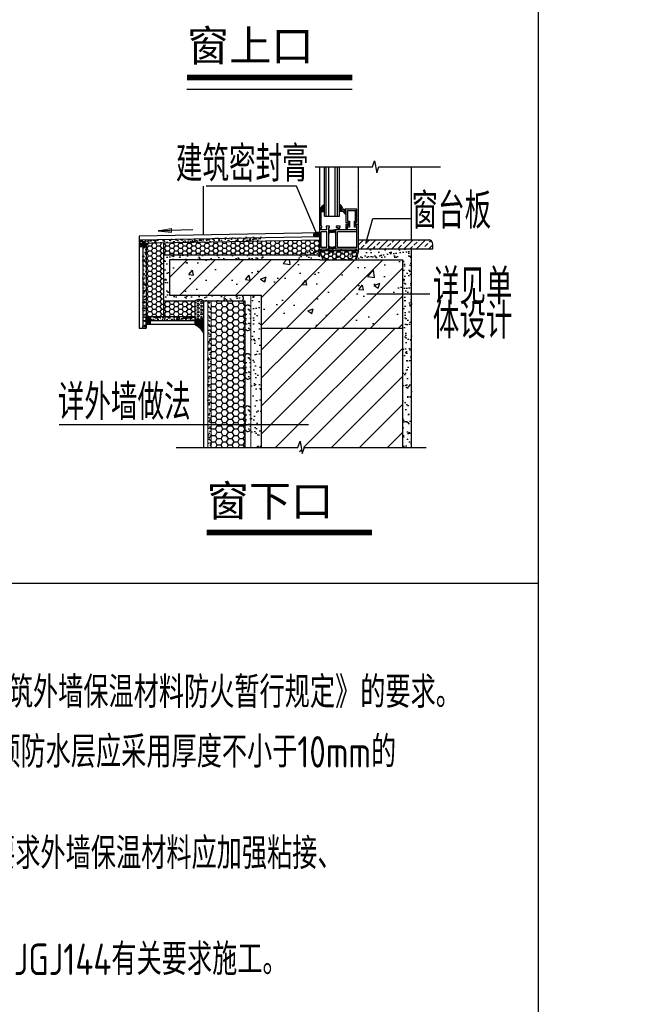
# Model space of a CAD drawing. Header units: inches. Extents: x 224620 to 3435104, y 247406 to 993300.
# Tile 95 of 110: x 319920 to 327415, y 714271 to 726157. Entities that reach past the tile are written whole.
import ezdxf

# ---------------------------------------------------------------- set-up
doc = ezdxf.new("R2010")
doc.units = ezdxf.units.IN
doc.header["$MEASUREMENT"] = 0
doc.layers.add('9', color=8, linetype='Continuous', plot=False)
for name, color, linetype in [('AXIS', 3, 'Continuous'), ('PUB_DIM', 3, 'Continuous'), ('PUB_TEXT', 7, 'Continuous'), ('T', 1, 'Continuous'), ('WALL', 2, 'Continuous'), ('中粗线', 30, 'Continuous'), ('粗线', 6, 'Continuous')]:
    doc.layers.add(name, color=color, linetype=linetype)
doc.styles.add('-黑体', font='simhei.ttf', dxfattribs={"width": 0.8})
doc.styles.add('HZFS', font='tssdeng.shx', dxfattribs={"width": 0.8, "height": 400, "bigfont": 'hztxt.shx'})
doc.styles.add('TEXT', font='txt.shx', dxfattribs={"width": 0.75, "bigfont": 'hztxt.shx'})
pattern_1 = [(37.5, (77011.76, 742854.336), (-1.78163, 54.496025), [0, -42.9898985, 0, -48.0808075, 0, -45.9595954]), (7.5, (77011.76, 742854.336), (50.05429, 79.818272), [0, -23.191919, 0, -38.747474, 0, -14.848485]), (327.5, (76976.97, 742854.336), (88.0767385, 0.160054), [0, -14.141414, 0, -50.90909, 0, -66.464646]), (317.5, (76976.97, 742854.34), (85.021762, 24.823147), [0, -7.070707, 0, -33.373737, 0, -38.181818])]
pattern_2 = [(37.5, (78378.09, 742887.46), (-1.78163, 54.496025), [0, -42.9898985, 0, -48.0808075, 0, -45.9595954]), (7.5, (78378.09, 742887.46), (50.05429, 79.818272), [0, -23.191919, 0, -38.747474, 0, -14.848485]), (327.5, (78343.303, 742887.46), (88.0767385, 0.160054), [0, -14.141414, 0, -50.90909, 0, -66.464646]), (317.5, (78343.3, 742887.46), (85.021762, 24.823147), [0, -7.070707, 0, -33.373737, 0, -38.181818])]
pattern_3 = [(0, (136930.223, 335816.678), (53.0303024, 30.6170593), [35.353535, -70.70707]), (120, (136930.223, 335816.678), (-53.0303023, 30.6170595), [35.353535, -70.70707]), (60, (136930.223, 335816.678), (1e-07, 61.2341187), [-70.70707, 35.353535])]

# ---------------------------------------------------------------- blocks, each defined once
blk = doc.blocks.new('sfsdfg')
at = {"ltscale": 9}
for points in [[(526431, 75690), (526364, 75690), (526364, 75696), (526352, 75696), (526352, 75641), (526364, 75641), (526364, 75660), (526431, 75660), (526463, 75660), (526463, 75641), (526475, 75641), (526475, 75696), (526463, 75696), (526463, 75690)], [(526463, 75373), (526463, 75367), (526475, 75367), (526475, 75422), (526463, 75422), (526463, 75403), (526431, 75403), (526364, 75403), (526364, 75422), (526352, 75422), (526352, 75367), (526364, 75367), (526364, 75373), (526431, 75373)]]:
    blk.add_hatch(color=256, dxfattribs=at).paths.add_polyline_path(points)
h = blk.add_hatch(color=256, dxfattribs=at)
edge = h.paths.add_edge_path()
edge.add_spline(control_points=[(526198, 75024), (526213, 74999), (526235, 74961), (526269, 74934), (526281, 74924)], knot_values=[0, 0, 0, 0, 85.550315, 130.909334, 130.909334, 130.909334, 130.909334], degree=3, periodic=0)
edge.add_line((526281, 74924), (526281, 75053))
edge.add_line((526281, 75053), (526223, 75053))
edge.add_line((526223, 75053), (526223, 74983))
h = blk.add_hatch(color=256, dxfattribs=at)
edge = h.paths.add_edge_path()
edge.add_spline(control_points=[(526592, 75002), (526586, 74985), (526574, 74953), (526547, 74933), (526534, 74924)], knot_values=[0, 0, 0, 0, 50.99769, 94.206632, 94.206632, 94.206632, 94.206632], degree=3, periodic=0)
edge.add_line((526534, 74924), (526534, 75053))
edge.add_line((526534, 75053), (526592, 75053))
edge.add_line((526592, 75053), (526592, 75002))
for p, q in [((526198, 75725), (526198, 74289)), ((526861, 75725), (526198, 75725)), ((526223, 75725), (526223, 75696)), ((526352, 75696), (526223, 75696)), ((526223, 75667), (526223, 75396)), ((526323, 75667), (526223, 75667)), ((526323, 75667), (526323, 75396)), ((526352, 75696), (526352, 75327)), ((526352, 75696), (526364, 75696)), ((526364, 75696), (526364, 75690)), ((526364, 75690), (526431, 75690)), ((526364, 75641), (526364, 75660)), ((526364, 75660), (526431, 75660)), ((526463, 75690), (526431, 75690)), ((526463, 75660), (526431, 75660)), ((526475, 75696), (526463, 75696)), ((526463, 75696), (526463, 75690)), ((526463, 75641), (526463, 75660)), ((526835, 75696), (526475, 75696)), ((526475, 75696), (526475, 75367)), ((526835, 75667), (526504, 75667)), ((526504, 75667), (526504, 75396)), ((526608, 75667), (526504, 75667)), ((526835, 75725), (526835, 75696)), ((526835, 75667), (526835, 75396)), ((526861, 75725), (526861, 74289)), ((526352, 75641), (526364, 75641)), ((526475, 75641), (526463, 75641)), ((526323, 75396), (526223, 75396)), ((526223, 75367), (526223, 75327)), ((526323, 75367), (526223, 75367)), ((526223, 75327), (526236, 75327)), ((526236, 75327), (526236, 75302)), ((526310, 75302), (526310, 75327)), ((526310, 75327), (526323, 75327)), ((526323, 75367), (526323, 75327)), ((526352, 75422), (526364, 75422)), ((526352, 75367), (526364, 75367)), ((526352, 75327), (526364, 75327)), ((526364, 75422), (526364, 75403)), ((526364, 75403), (526431, 75403)), ((526364, 75367), (526364, 75373)), ((526364, 75373), (526431, 75373)), ((526364, 75327), (526364, 75302)), ((526463, 75403), (526431, 75403)), ((526463, 75373), (526431, 75373)), ((526475, 75422), (526463, 75422)), ((526463, 75422), (526463, 75403)), ((526463, 75367), (526463, 75373)), ((526475, 75367), (526463, 75367)), ((526835, 75367), (526475, 75367)), ((526477, 75302), (526477, 75327)), ((526477, 75327), (526508, 75327)), ((526835, 75396), (526504, 75396)), ((526508, 75327), (526508, 75367)), ((526537, 75367), (526537, 75327)), ((526537, 75327), (526549, 75327)), ((526549, 75327), (526549, 75302)), ((526645, 75275), (526645, 75367)), ((526670, 75297), (526670, 75367)), ((526708, 75320), (526670, 75320)), ((526708, 75219), (526708, 75320)), ((526835, 75321), (526791, 75321)), ((526791, 75321), (526791, 75218)), ((526835, 75396), (526835, 75298)), ((526223, 75302), (526223, 74983)), ((526236, 75302), (526223, 75302)), ((526364, 75302), (526310, 75302)), ((526549, 75302), (526477, 75302)), ((526683, 75275), (526645, 75275)), ((526647, 75035), (526647, 75237)), ((526647, 75237), (526683, 75237)), ((526683, 75297), (526670, 75297)), ((526672, 75035), (526672, 75219)), ((526672, 75219), (526708, 75219)), ((526683, 75237), (526683, 75297)), ((526791, 75218), (526810, 75218)), ((526810, 75218), (526810, 75035)), ((526816, 75298), (526816, 75236)), ((526835, 75298), (526816, 75298)), ((526861, 75276), (526816, 75276)), ((526816, 75236), (526835, 75236)), ((526835, 75236), (526835, 75010)), ((526223, 75053), (526281, 75053)), ((526281, 75129), (526281, 74289)), ((526281, 75129), (526534, 75129)), ((526311, 75129), (526311, 74289)), ((526354, 75129), (526354, 74289)), ((526463, 75129), (526463, 74289)), ((526504, 75129), (526504, 74289)), ((526534, 75129), (526534, 74289)), ((526592, 75053), (526534, 75053)), ((526592, 75048), (526647, 75109)), ((526592, 75008), (526647, 75069)), ((526647, 75035), (526627, 75035)), ((526627, 75010), (526627, 75035)), ((526835, 75010), (526627, 75010)), ((526672, 75035), (526810, 75035))]:
    blk.add_line(p, q, dxfattribs=at)
for points in [[(526198, 75024), (526247, 74954), (526281, 74924)], [(526592, 75002), (526568, 74954), (526534, 74924)]]:
    blk.add_spline(points, degree=3, dxfattribs=at)

msp = doc.modelspace()

# ---------------------------------------------------------------- hatches: boundary and pattern name
at = {"lineweight": 13}
for points in [[(321594.3, 723606.7), (321754.6, 723611.7), (321754.6, 723634.4)], [(321754.6, 723590.3), (321754.6, 723611.7), (321594.3, 723606.7)]]:
    msp.add_hatch(color=256, dxfattribs=at).paths.add_polyline_path(points)
at = {"ltscale": 9}
h = msp.add_hatch(dxfattribs=at)
h.set_pattern_fill('粉刷', color=256, scale=14.141414, style=0)
h.set_pattern_definition(pattern_1)
h.paths.add_polyline_path([(321406.6, 722568.4), (321448.7, 722568.4), (321448.7, 723456), (322835.5, 723494), (322835.5, 723536.4), (321406.6, 723497.4)])
h = msp.add_hatch(color=256, dxfattribs=at)
edge = h.paths.add_edge_path()
edge.add_spline(control_points=[(323542.6, 723590.1), (323520.2, 723589.6), (323497.9, 723589), (323483.2, 723583.5)], knot_values=[0.3407053, 0.3407053, 0.3407053, 0.3407053, 69.1359009, 69.1359009, 69.1359009, 69.1359009], degree=3, periodic=0)
edge.add_spline(control_points=[(323483.2, 723583.5), (323473.5, 723579.9), (323463.5, 723570.9), (323466.9, 723553.3), (323468.3, 723546.8)], knot_values=[69.1359009, 69.1359009, 69.1359009, 69.1359009, 114.1503432, 140.2577672, 140.2577672, 140.2577672, 140.2577672], degree=3, periodic=0)
edge.add_line((323468.3, 723546.8), (323542.6, 723548.8))
edge.add_line((323542.6, 723548.8), (323542.6, 723590.1))
h = msp.add_hatch(color=256, dxfattribs=at)
edge = h.paths.add_edge_path()
edge.add_spline(control_points=[(323542.6, 723578.1), (323520.2, 723577.5), (323497.9, 723576.9), (323483.2, 723571.4)], knot_values=[0.3407053, 0.3407053, 0.3407053, 0.3407053, 69.1359009, 69.1359009, 69.1359009, 69.1359009], degree=3, periodic=0)
edge.add_spline(control_points=[(323483.2, 723571.4), (323473.5, 723567.8), (323463.5, 723558.8), (323466.9, 723541.2), (323468.3, 723534.7)], knot_values=[69.1359009, 69.1359009, 69.1359009, 69.1359009, 114.1503432, 140.2577672, 140.2577672, 140.2577672, 140.2577672], degree=3, periodic=0)
edge.add_line((323468.3, 723534.7), (323542.6, 723536.8))
edge.add_line((323542.6, 723536.8), (323542.6, 723578.1))
h = msp.add_hatch(dxfattribs=at)
h.set_pattern_fill('粉刷', color=256, scale=14.141414, style=0)
h.set_pattern_definition(pattern_2)
h.paths.add_polyline_path([(321431.4, 723498.1), (321361.6, 723496.2), (321361.7, 723453.7), (321431.4, 723455.6)])
h = msp.add_hatch(color=256, dxfattribs=at)
h.paths.add_polyline_path([(321406.6, 723454.9), (321361.7, 723453.7), (321361.8, 723417), (321406.6, 723417)])
h.paths.add_polyline_path([(321448.7, 723456), (321406.6, 723454.9), (321406.6, 723417), (321448.7, 723417)])
h = msp.add_hatch(dxfattribs=at)
h.set_pattern_fill('HONEY,_O', color=256, scale=282.82828)
h.set_pattern_definition(pattern_3)
h.paths.add_polyline_path([(321656.3, 723459.1), (321448.7, 723455.3), (321448.7, 722568.4), (321656.3, 722568.4)])
h = msp.add_hatch(dxfattribs=at)
h.set_pattern_fill('HONEY,_O', color=256, scale=282.82828)
h.set_pattern_definition(pattern_3)
h.paths.add_polyline_path([(323542.6, 723494), (321656.3, 723459.1), (321656.3, 723317), (323559.7, 723317), (323542.6, 723365.1)])
h = msp.add_hatch(dxfattribs=at)
h.set_pattern_fill('AR-SAND', color=256, scale=56.565656, style=0)
h.set_pattern_definition([(37.5, (-67420.84, 657540.77), (-3.56326, 108.99205), [0, -85.979797, 0, -96.161615, 0, -91.91919]), (7.5, (-67420.84, 657540.77), (100.10858, 159.636543), [0, -46.383838, 0, -77.494949, 0, -29.69697]), (327.5, (-67490.41, 657540.77), (176.153477, 0.320108), [0, -28.282828, 0, -101.81818, 0, -132.929291]), (317.5, (-67490.41, 657540.77), (170.043523, 49.646294), [0, -14.141414, 0, -66.747474, 0, -76.363636])])
h.paths.add_polyline_path([(324546.3, 723259.3), (324546.3, 720993), (324651.1, 720993), (324651.1, 723391.9), (323304.1, 723391.9), (323304.1, 723365.1), (323273, 723259.3)])
h = msp.add_hatch(dxfattribs=at)
h.set_pattern_fill('ANSI33', color=256, scale=424.242419, style=0)
h.set_pattern_definition([(45, (-69498.79, 673413.2), (-74.996173, 74.996173), []), (45, (-69423.79, 673413.2), (-74.996173, 74.996173), [53.030302, -26.515151])])
edge = h.paths.add_edge_path()
edge.add_line((324011.1, 723501.2), (324011.1, 723391.9))
edge.add_line((324011.1, 723391.9), (324910.2, 723391.9))
edge.add_line((324910.2, 723391.9), (324910.2, 723444.6))
edge.add_arc((324853.6, 723444.6), 56.6, 0, 90)
edge.add_line((324853.6, 723501.2), (324011.1, 723501.2))
h = msp.add_hatch(dxfattribs=at)
h.set_pattern_fill('AR-SAND', color=256, scale=45.959595, style=0)
h.set_pattern_definition([(37.5, (87554.91, 683849.88), (-3.67684, 112.466172), [0, -88.720403, 0, -99.226767, 0, -94.849115]), (7.5, (87554.91, 683849.88), (103.29954, 164.72496), [0, -47.862323, 0, -79.9651, 0, -30.64356]), (327.5, (87483.12, 683849.88), (181.768447, 0.330262), [0, -29.184343, 0, -105.063635, 0, -137.166413]), (317.5, (87483.12, 683849.88), (175.46373, 51.22871), [0, -14.59217, 0, -68.87505, 0, -78.797726])])
edge = h.paths.add_edge_path()
edge.add_line((321656.3, 723317), (321656.3, 722762))
edge.add_line((321656.3, 722762), (321759.3, 722762))
edge.add_spline(control_points=[(321759.3, 722762), (321748.7, 722771.2), (321724.1, 722792.4), (321745.8, 722818.2), (321758.3, 722832.7)], knot_values=[0, 0, 0, 0, 52.0357768, 119.6158013, 119.6158013, 119.6158013, 119.6158013], degree=3, periodic=0)
edge.add_line((321758.3, 722832.7), (321727.4, 722832.7))
edge.add_line((321727.4, 722832.7), (321727.4, 723259.3))
edge.add_line((321727.4, 723259.3), (322835.5, 723259.3))
edge.add_line((322835.5, 723259.3), (322873.2, 723259.3))
edge.add_line((322873.2, 723259.3), (322852.7, 723317))
edge.add_line((322852.7, 723317), (321656.3, 723317))
edge = h.paths.add_edge_path()
edge.add_spline(control_points=[(321758.3, 722832.7), (321745.8, 722818.2), (321724.1, 722792.4), (321748.7, 722771.2), (321759.3, 722762)], knot_values=[0, 0, 0, 0, 67.5800245, 119.6158013, 119.6158013, 119.6158013, 119.6158013], degree=3, periodic=0)
edge.add_line((321759.3, 722762), (322035.4, 722762))
edge.add_spline(control_points=[(322035.4, 722762), (322053.5, 722770.3), (322088.9, 722786.6), (322124.2, 722770.1), (322141.5, 722762)], knot_values=[0, 0, 0, 0, 80.1096701, 156.9700928, 156.9700928, 156.9700928, 156.9700928], degree=3, periodic=0)
edge.add_line((322141.5, 722762), (322600.5, 722762))
edge.add_spline(control_points=[(322600.5, 722762), (322611.2, 722771.2), (322635.7, 722792.4), (322614, 722818.2), (322601.6, 722832.7)], knot_values=[0, 0, 0, 0, 52.0357768, 119.6158013, 119.6158013, 119.6158013, 119.6158013], degree=3, periodic=0)
edge.add_line((322601.6, 722832.7), (321758.3, 722832.7))
h = msp.add_hatch(dxfattribs=at)
h.set_pattern_fill('HONEY', color=256, scale=254.545452, style=0)
h.set_pattern_definition([(1e-14, (258366.875, 298783.084), (47.7272722, -27.5553533), [31.8181815, -63.636363]), (240, (258366.875, 298783.084), (-47.7272721, -27.5553535), [31.8181815, -63.636363]), (300, (258366.875, 298783.084), (1e-07, -55.1107068), [-63.636363, 31.8181815])])
h.paths.add_polyline_path([(323580.3, 723259.3), (323542.6, 723365.1), (324011.1, 723365.1), (323980.1, 723259.3)])
h = msp.add_hatch(dxfattribs=at)
h.set_pattern_fill('钢筋混凝土', color=256, scale=95.454544, style=0)
h.set_pattern_definition([(45, (-67420.84, 657540.77), (-168.74139, 168.74139), []), (50, (-67420.84, 657540.77), (684.6574, -59.8998), [71.5909, -787.5]), (355, (-67420.84, 657540.8), (-132.4445, 718.0016), [57.2727, -630]), (100.4514, (-67363.8, 657535.8), (552.2135, 658.1014), [60.8429, -669.272]), (46.1842, (-67420.8, 657731.7), (1018.73, -157.9954), [107.3864, -1181.25]), (96.6356, (-67335.9, 657718.5), (892.178, 929.8398), [91.2644, -1003.9079]), (351.1842, (-67420.8, 657731.7), (892.1773, 929.8405), [85.909, -945]), (21, (-67325.4, 657683.95), (569.7749, -384.318), [71.5909, -787.5]), (326, (-67325.4, 657683.95), (232.2555, 692.1887), [57.2727, -630]), (71.4514, (-67277.9, 657651.9), (802.0307, 307.87), [60.8429, -669.272]), (37.5, (-67420.84, 657540.77), (11.60713, 317.76231), [0, -622.36363, 0, -639.54545, 0, -632.38636]), (7.5, (-67420.84, 657540.77), (251.11183, 376.4839), [0, -364.63636, 0, -608.04545, 0, -241.02272]), (327.5, (-67633.7, 657540.77), (509.55777, -21.52965), [0, -238.63636, 0, -744.54545, 0, -987.95453]), (317.5, (-67729.16, 657540.77), (556.6777, 95.55475), [0, -310.22727, 0, -494.45454, 0, -701.5909])])
h.paths.add_polyline_path([(322835.5, 722832.7), (322835.5, 722434.5), (324546.3, 722434.5), (324546.3, 723259.3), (323542.6, 723259.3), (321727.4, 723259.3), (321727.4, 722832.7)])
h = msp.add_hatch(dxfattribs=at)
h.set_pattern_fill('AR-SAND', color=256, scale=56.565656, style=0)
h.set_pattern_definition([(37.5, (94264.28, 683849.88), (-4.52534, 138.419904), [0, -109.19434, 0, -122.12525, 0, -116.73737]), (7.5, (94264.28, 683849.88), (127.1379, 202.73841), [0, -58.907474, 0, -98.418585, 0, -37.71515]), (327.5, (94175.92, 683849.88), (223.71501, 0.406476), [0, -35.91919, 0, -129.30909, 0, -168.8202]), (317.5, (94175.92, 683849.88), (215.95536, 63.05072), [0, -17.959596, 0, -84.76929, 0, -96.981817])])
h.paths.add_polyline_path([(322835.5, 722832.7), (322711.2, 722832.7), (322711.2, 721266.4), (322835.5, 721266.4)])
h.paths.add_polyline_path([(322835.5, 721266.4), (322711.2, 721266.4), (322711.2, 720993), (322835.5, 720993)])
h = msp.add_hatch(dxfattribs=at)
h.set_pattern_fill('HONEY,_O', color=256, scale=282.82828)
h.set_pattern_definition(pattern_3)
h.paths.add_polyline_path([(322035.4, 722762), (321735.8, 722762), (321656.3, 722762), (321656.3, 722568.4), (322035.4, 722568.4)])
h = msp.add_hatch(dxfattribs=at)
h.set_pattern_fill('HEX', color=256, scale=106.060605, angle=180, style=0)
h.set_pattern_definition([(180, (497797.757, 753961.042), (0, -22.9627945), [13.2575756, -26.515151]), (300, (497797.757, 753961.042), (19.8863634, 11.4813973), [13.2575756, -26.515151]), (240, (497784.5, 753961.042), (19.8863634, -11.4813973), [13.2575756, -26.515151])])
edge = h.paths.add_edge_path()
edge.add_spline(control_points=[(322035.4, 722546.9), (322053.5, 722538.6), (322088.9, 722522.4), (322124.2, 722538.8), (322141.5, 722546.9)], knot_values=[0, 0, 0, 0, 80.1096701, 156.9700928, 156.9700928, 156.9700928, 156.9700928], degree=3, periodic=0)
edge.add_line((322141.5, 722546.9), (322141.5, 722762))
edge.add_spline(control_points=[(322141.5, 722762), (322124.2, 722770.1), (322088.9, 722786.6), (322053.5, 722770.3), (322035.4, 722762)], knot_values=[0, 0, 0, 0, 76.8604227, 156.9700928, 156.9700928, 156.9700928, 156.9700928], degree=3, periodic=0)
edge.add_line((322035.4, 722762), (322035.4, 722546.9))
h = msp.add_hatch(dxfattribs=at)
h.set_pattern_fill('粉刷', color=256, scale=14.141414, style=0)
h.set_pattern_definition(pattern_1)
h.paths.add_polyline_path([(322234, 722762), (322191.7, 722762), (322191.7, 721266.4), (322234, 721266.4)])
h.paths.add_polyline_path([(322234, 721266.4), (322191.7, 721266.4), (322191.7, 720993), (322234, 720993)])
h = msp.add_hatch(dxfattribs=at)
h.set_pattern_fill('HONEY', color=256, scale=28.282828, style=0)
h.set_pattern_definition([(0, (94264.285, 683849.88), (67.348484, 38.883656), [44.89899, -89.797979]), (120, (94264.285, 683849.88), (-67.348476, 38.88367), [44.89899, -89.797979]), (60, (94264.285, 683849.88), (8e-06, 77.767326), [-89.797979, 44.89899])])
h.paths.add_polyline_path([(322640.5, 722762), (322234, 722762), (322234, 720993), (322640.5, 720993)])
h = msp.add_hatch(dxfattribs=at)
h.set_pattern_fill('AR-SAND', color=256, scale=45.959595, style=0)
h.set_pattern_definition([(37.5, (115429, 683422), (-2.89515, 88.55604), [0, -69.858585, 0, -78.131312, 0, -74.684343]), (7.5, (115429, 683422), (81.33822, 129.70469), [0, -37.686868, 0, -62.964646, 0, -24.128788]), (327.5, (115372.47, 683422), (143.1247, 0.260088), [0, -22.979798, 0, -82.727272, 0, -108.00505]), (317.5, (115372.47, 683422), (138.16036, 40.337614), [0, -11.4899, 0, -54.232323, 0, -62.045454])])
edge = h.paths.add_edge_path()
edge.add_spline(control_points=[(322622.8, 722426.4), (322638.1, 722414.7), (322668.2, 722391.6), (322698.4, 722414.4), (322713.3, 722425.6)], knot_values=[0, 0, 0, 0, 55.9033224, 110.339473, 110.339473, 110.339473, 110.339473], degree=3, periodic=0)
edge.add_line((322713.3, 722425.6), (322713.3, 722692.2))
edge.add_spline(control_points=[(322713.3, 722692.2), (322698.4, 722703.4), (322668.2, 722726.1), (322638.1, 722703.1), (322622.8, 722691.4)], knot_values=[0, 0, 0, 0, 54.4361506, 110.339473, 110.339473, 110.339473, 110.339473], degree=3, periodic=0)
edge.add_line((322622.8, 722691.4), (322622.8, 722426.4))
h = msp.add_hatch(dxfattribs=at)
h.set_pattern_fill('粉刷', color=256, scale=14.141414, style=0)
h.set_pattern_definition(pattern_2)
h.paths.add_polyline_path([(321448.7, 722568.4), (321406.6, 722568.4), (321406.6, 722431.8), (321448.7, 722431.8)])
h = msp.add_hatch(dxfattribs=at)
h.set_pattern_fill('粉刷', color=256, scale=14.141414, style=0)
h.set_pattern_definition(pattern_1)
h.paths.add_polyline_path([(321448.7, 722568.4), (321448.7, 722526.1), (321556.6, 722526.1), (321557.1, 722568.4)])
h = msp.add_hatch(color=256, dxfattribs=at)
h.paths.add_polyline_path([(321501.6, 722479.5), (321501.6, 722526.1), (321448.7, 722526.1), (321448.7, 722479.5)])
h.paths.add_polyline_path([(321501.6, 722526.1), (321501.6, 722568.4), (321448.7, 722568.4), (321448.7, 722526.1)])
h = msp.add_hatch(dxfattribs=at)
h.set_pattern_fill('粉刷', color=256, scale=10.60606, style=0)
h.set_pattern_definition([(37.5, (94264.285, 683849.878), (-1.3362227, 40.872019), [0, -32.242424, 0, -36.0606057, 0, -34.4696966]), (7.5, (94264.285, 683849.88), (37.540718, 59.863704), [0, -17.393939, 0, -29.0606057, 0, -11.1363635]), (327.5, (94238.194, 683849.878), (66.057554, 0.1200405), [0, -10.6060605, 0, -38.181818, 0, -49.8484843]), (317.5, (94238.194, 683849.88), (63.766321, 18.61736), [0, -5.3030302, 0, -25.0303027, 0, -28.6363633])])
edge = h.paths.add_edge_path()
edge.add_line((322035.4, 722526.1), (322035.4, 722568.4))
edge.add_line((322035.4, 722568.4), (321565.4, 722568.4))
edge.add_spline(control_points=[(321565.4, 722568.4), (321559.6, 722554.4), (321553.8, 722540.3), (321551.5, 722526.1)], knot_values=[252.7100686, 252.7100686, 252.7100686, 252.7100686, 314.3328701, 314.3328701, 314.3328701, 314.3328701], degree=3, periodic=0)
edge.add_line((321551.5, 722526.1), (322035.4, 722526.1))
h = msp.add_hatch(color=256, dxfattribs=at)
edge = h.paths.add_edge_path()
edge.add_spline(control_points=[(322030.8, 722479.3), (322045.7, 722471.8), (322085.3, 722451.7), (322119, 722408.7), (322137.1, 722377.5), (322141.5, 722369.9)], knot_values=[0.4388587, 0.4388587, 0.4388587, 0.4388587, 71.0105626, 187.2366354, 224.3033086, 224.3033086, 224.3033086, 224.3033086], degree=3, periodic=0)
edge.add_line((322141.5, 722369.9), (322141.5, 722479.3))
edge.add_line((322141.5, 722479.3), (322030.8, 722479.3))
edge = h.paths.add_edge_path()
edge.add_spline(control_points=[(322141.5, 722479.9), (322124.2, 722488), (322088.9, 722504.4), (322053.5, 722488.2), (322035.4, 722479.9)], knot_values=[0, 0, 0, 0, 76.8604227, 156.9700928, 156.9700928, 156.9700928, 156.9700928], degree=3, periodic=0)
edge.add_line((322035.4, 722479.9), (322035.4, 722479.3))
edge.add_line((322035.4, 722479.3), (322141.5, 722479.3))
edge.add_line((322141.5, 722479.3), (322141.5, 722479.9))
h = msp.add_hatch(color=256, dxfattribs=at)
edge = h.paths.add_edge_path()
edge.add_spline(control_points=[(322141.5, 722546.9), (322124.2, 722538.8), (322088.9, 722522.4), (322053.5, 722538.6), (322035.4, 722546.9)], knot_values=[0, 0, 0, 0, 76.8604227, 156.9700928, 156.9700928, 156.9700928, 156.9700928], degree=3, periodic=0)
edge.add_line((322035.4, 722546.9), (322035.4, 722479.9))
edge.add_spline(control_points=[(322035.4, 722479.9), (322053.5, 722488.2), (322088.9, 722504.4), (322124.2, 722488), (322141.5, 722479.9)], knot_values=[0, 0, 0, 0, 80.1096701, 156.9700928, 156.9700928, 156.9700928, 156.9700928], degree=3, periodic=0)
edge.add_line((322141.5, 722479.9), (322141.5, 722546.9))
h = msp.add_hatch(dxfattribs=at)
h.set_pattern_fill('ANSI31', color=256, scale=1909.090888, style=0)
h.set_pattern_definition([(45, (-52246.26, 673431.64), (-168.74139, 168.74139), [])])
h.paths.add_polyline_path([(322835.5, 722434.5), (322835.5, 720993), (323251.6, 720993), (323278.6, 721067.2), (323304.8, 720918.8), (323331.1, 720993), (324546.3, 720993), (324546.3, 722434.5)])
edge = h.paths.add_edge_path(flags=16)
edge.add_spline(control_points=[(322997.1, 722006.5), (323006.7, 722008), (323015, 722009.5), (323022.3, 722010.8)], knot_values=[44.546962, 44.546962, 44.546962, 44.546962, 48.6363225, 48.6363225, 48.6363225, 48.6363225], degree=3, periodic=0)
edge.add_spline(control_points=[(322971.4, 722003.1), (322979.5, 722004), (322986.9, 722005), (322993.8, 722006)], knot_values=[49.0995647, 49.0995647, 49.0995647, 49.0995647, 51.9539452, 51.9539452, 51.9539452, 51.9539452], degree=3, periodic=0)
edge.add_ellipse((322995.4, 722003.4), major_axis=(-1.18, 1.18), ratio=1, start_angle=54.64351, end_angle=215.35649)
edge = h.paths.add_edge_path()
edge.add_spline(control_points=[(322791.8, 722059.6), (322799.4, 722060.4), (322806.9, 722061.1), (322814.2, 722061.8)], knot_values=[65.6355644, 65.6355644, 65.6355644, 65.6355644, 67.1300811, 67.1300811, 67.1300811, 67.1300811], degree=3, periodic=0)
edge.add_ellipse((322790.2, 722062.1), major_axis=(-1.18, 1.18), ratio=1, start_angle=-125.35649, end_angle=35.35649)
edge.add_spline(control_points=[(322788.5, 722059.2), (322789.6, 722059.3), (322790.7, 722059.5), (322791.8, 722059.6)], knot_values=[67.1300811, 67.1300811, 67.1300811, 67.1300811, 67.3448282, 67.3448282, 67.3448282, 67.3448282], degree=3, periodic=0)
edge = h.paths.add_edge_path(flags=16)
edge.add_line((323022.3, 722032.1), (323022.3, 722060.9))
edge.add_ellipse((323023.9, 722057.9), major_axis=(1.18, 1.18), ratio=1, start_angle=-35.35649, end_angle=125.35649, ccw=False)
edge.add_line((323025.6, 722058.1), (323025.6, 722032.1))
edge.add_line((323025.6, 722032.1), (323025.6, 722003.2))
edge.add_ellipse((323023.9, 722006.3), major_axis=(-1.18, 1.18), ratio=1, start_angle=54.64351, end_angle=215.35649, ccw=False)
edge.add_line((323022.3, 722006), (323022.3, 722032.1))
edge = h.paths.add_edge_path(flags=16)
edge.add_ellipse((322995.4, 722060.7), major_axis=(1.18, 1.18), ratio=1, start_angle=-35.35649, end_angle=125.35649, ccw=False)
edge.add_line((322997.1, 722063.8), (322997.1, 722061))
edge.add_ellipse((322995.4, 722060.7), major_axis=(1.18, 1.18), ratio=1, start_angle=-35.35649, end_angle=125.35649)
edge.add_line((322993.8, 722063.8), (322993.8, 722061))
edge = h.paths.add_edge_path(flags=16)
edge.add_line((322968.1, 722032.1), (322968.1, 722067.6))
edge.add_ellipse((322969.8, 722064.6), major_axis=(-1.18, 1.18), ratio=1, start_angle=-125.35649, end_angle=35.35649, ccw=False)
edge.add_line((322971.4, 722064.8), (322971.4, 722032.1))
edge.add_line((322971.4, 722032.1), (322971.4, 721996.5))
edge.add_ellipse((322969.8, 721999.5), major_axis=(-1.18, 1.18), ratio=1, start_angle=54.64351, end_angle=215.35649, ccw=False)
edge.add_line((322968.1, 721999.3), (322968.1, 722032.1))
edge = h.paths.add_edge_path(flags=16)
edge.add_line((322942.5, 722032.1), (322942.5, 722070.4))
edge.add_ellipse((322944.1, 722067.4), major_axis=(1.18, 1.18), ratio=1, start_angle=-35.35649, end_angle=125.35649, ccw=False)
edge.add_line((322945.8, 722067.6), (322945.8, 722032.1))
edge.add_line((322945.8, 722032.1), (322945.8, 721993.7))
edge.add_ellipse((322944.1, 721996.7), major_axis=(-1.18, 1.18), ratio=1, start_angle=54.64351, end_angle=215.35649, ccw=False)
edge.add_line((322942.5, 721996.5), (322942.5, 722032.1))
edge = h.paths.add_edge_path(flags=16)
edge.add_line((322916.8, 722032.1), (322916.8, 722073))
edge.add_ellipse((322918.5, 722069.9), major_axis=(-1.18, 1.18), ratio=1, start_angle=-125.35649, end_angle=35.35649, ccw=False)
edge.add_line((322920.1, 722070.2), (322920.1, 722032.1))
edge.add_line((322920.1, 722032.1), (322920.1, 721991.1))
edge.add_ellipse((322918.5, 721994.2), major_axis=(-1.18, 1.18), ratio=1, start_angle=54.64351, end_angle=215.35649, ccw=False)
edge.add_line((322916.8, 721993.9), (322916.8, 722032.1))
edge = h.paths.add_edge_path(flags=16)
edge.add_line((322891.1, 722032.1), (322891.1, 722075.7))
edge.add_ellipse((322892.8, 722072.6), major_axis=(-1.18, 1.18), ratio=1, start_angle=-125.35649, end_angle=35.35649, ccw=False)
edge.add_line((322894.4, 722072.9), (322894.4, 722032.1))
edge.add_line((322894.4, 722032.1), (322894.4, 721988.5))
edge.add_ellipse((322892.8, 721991.5), major_axis=(1.18, 1.18), ratio=1, start_angle=144.64351, end_angle=305.35649, ccw=False)
edge.add_line((322891.1, 721991.2), (322891.1, 722032.1))
h = msp.add_hatch(dxfattribs=at)
h.set_pattern_fill('AR-SAND', color=256, scale=45.959595, style=0)
h.set_pattern_definition([(37.5, (115429, 682835.79), (-2.89515, 88.55604), [0, -69.858585, 0, -78.131312, 0, -74.684343]), (7.5, (115429, 682835.79), (81.33822, 129.70469), [0, -37.686868, 0, -62.964646, 0, -24.128788]), (327.5, (115372.47, 682835.79), (143.1247, 0.260088), [0, -22.979798, 0, -82.727272, 0, -108.00505]), (317.5, (115372.47, 682835.79), (138.16036, 40.337614), [0, -11.4899, 0, -54.232323, 0, -62.045454])])
edge = h.paths.add_edge_path()
edge.add_spline(control_points=[(322622.8, 721840.2), (322638.1, 721828.5), (322668.2, 721805.4), (322698.4, 721828.2), (322713.3, 721839.4)], knot_values=[0, 0, 0, 0, 55.9033224, 110.339473, 110.339473, 110.339473, 110.339473], degree=3, periodic=0)
edge.add_line((322713.3, 721839.4), (322713.3, 722106))
edge.add_spline(control_points=[(322713.3, 722106), (322698.4, 722117.2), (322668.2, 722139.9), (322638.1, 722116.9), (322622.8, 722105.2)], knot_values=[0, 0, 0, 0, 54.4361506, 110.339473, 110.339473, 110.339473, 110.339473], degree=3, periodic=0)
edge.add_line((322622.8, 722105.2), (322622.8, 721840.2))
h = msp.add_hatch(dxfattribs=at)
h.set_pattern_fill('AR-SAND', color=256, scale=45.959595, style=0)
h.set_pattern_definition([(37.5, (115429, 682204.95), (-2.89515, 88.55604), [0, -69.858585, 0, -78.131312, 0, -74.684343]), (7.5, (115429, 682204.95), (81.33822, 129.70469), [0, -37.686868, 0, -62.964646, 0, -24.128788]), (327.5, (115372.47, 682204.95), (143.1247, 0.260088), [0, -22.979798, 0, -82.727272, 0, -108.00505]), (317.5, (115372.47, 682204.95), (138.16036, 40.337614), [0, -11.4899, 0, -54.232323, 0, -62.045454])])
edge = h.paths.add_edge_path()
edge.add_spline(control_points=[(322622.8, 721209.3), (322638.1, 721197.6), (322668.2, 721174.6), (322698.4, 721197.3), (322713.3, 721208.6)], knot_values=[0, 0, 0, 0, 55.9033224, 110.339473, 110.339473, 110.339473, 110.339473], degree=3, periodic=0)
edge.add_line((322713.3, 721208.6), (322713.3, 721475.1))
edge.add_spline(control_points=[(322713.3, 721475.1), (322698.4, 721486.3), (322668.2, 721509.1), (322638.1, 721486), (322622.8, 721474.3)], knot_values=[0, 0, 0, 0, 54.4361506, 110.339473, 110.339473, 110.339473, 110.339473], degree=3, periodic=0)
edge.add_line((322622.8, 721474.3), (322622.8, 721209.3))

# ---------------------------------------------------------------- linework, layer by layer
for p, q in [((324651.1, 723501.2), (324651.1, 724380.8)), ((322141.5, 723563.5), (322141.5, 724148.2)), ((323542.6, 723536.4), (321361.6, 723496.2)), ((323542.6, 723494), (321361.7, 723453.7)), ((321361.8, 723417), (321448.7, 723417)), ((321406.6, 723454.9), (321406.6, 722431.8)), ((321448.7, 723456), (321448.7, 722431.8)), ((324011.1, 723501.2), (324859.7, 723501.2)), ((324011.1, 723391.9), (324910.2, 723391.9)), ((324011.1, 723365.1), (324011.1, 723391.9)), ((324651.1, 720993), (324651.1, 723391.9)), ((324910.2, 723391.9), (324910.2, 723444.6)), ((323542.6, 723365.1), (323580.3, 723259.3)), ((324011.1, 723365.1), (323980.1, 723259.3)), ((323980.1, 723259.3), (324011.1, 723365.1)), ((323542.6, 723259.3), (323425.2, 723259.3)), ((322035.4, 722568.4), (321448.7, 722568.4)), ((321501.6, 722479.5), (321501.6, 722568.4)), ((321448.7, 722526.1), (322035.4, 722526.1)), ((320398, 721271.7), (323408.7, 721271.7))]:
    msp.add_line(p, q, dxfattribs=at)
at = {"lineweight": 13}
for p, q in [((321754.6, 723634.4), (321594.3, 723606.7)), ((321754.6, 723590.3), (321754.6, 723634.4)), ((322711.2, 722832.7), (322711.2, 720993)), ((322191.7, 722762), (322191.7, 720993)), ((322234, 720993), (322234, 722762)), ((322035.4, 722568.4), (321508.8, 722568.4))]:
    msp.add_line(p, q, dxfattribs=at)
for p, q in [((322011.2, 723619.7), (321594.3, 723606.7)), ((321594.3, 723606.7), (321754.6, 723590.3))]:
    msp.add_line(p, q)
at = {"lineweight": 13, "ltscale": 0.13}
msp.add_line((321551.5, 722526.1), (322035.4, 722526.1), dxfattribs=at)
at = {"ltscale": 9}
msp.add_arc((324853.6, 723444.6), 56.6, 0, 90, dxfattribs=at)
for points in [[(323542.9, 723590.2), (323466.2, 723565.1), (323468.4, 723546.2)], [(322600.5, 722762), (322623.8, 722790.5), (322601.3, 722833.1)], [(322640.2, 722691.4), (322668.6, 722714.7), (322711.2, 722692.2)], [(322030.5, 722479.5), (322074, 722454.4), (322128.1, 722392.5), (322142.9, 722367.4)], [(322141.5, 722546.9), (322089.6, 722530.5), (322035.4, 722546.9)], [(322141.5, 722479.9), (322089.6, 722496.3), (322035.4, 722479.9)], [(322640.2, 722426.4), (322668.6, 722403.1), (322711.2, 722425.6)], [(322640.2, 722105.2), (322668.6, 722128.5), (322711.2, 722106)], [(322640.2, 721840.2), (322668.6, 721816.9), (322711.2, 721839.4)], [(322640.2, 721474.3), (322668.6, 721497.6), (322711.2, 721475.1)], [(322640.2, 721209.3), (322668.6, 721186), (322711.2, 721208.6)]]:
    msp.add_spline(points, degree=3, dxfattribs=at)
at = {"layer": '9'}
for p, q in [((326181.3, 764344.8), (326181.3, 712107.7)), ((304807.7, 719355.6), (326181.3, 719355.6))]:
    msp.add_line(p, q, dxfattribs=at)
at = {"layer": 'AXIS', "const_width": 70}
for points in [[(321939.8, 725460.1), (323935.6, 725460.1)], [(322178.4, 719965.6), (324174.1, 719965.6)]]:
    msp.add_lwpolyline(points, dxfattribs=at)
at = {"layer": 'AXIS'}
msp.add_lwpolyline([(321939.8, 725320.1), (323935.6, 725320.1)], dxfattribs=at)
at = {"layer": 'PUB_DIM'}
for p, q in [((323264.6, 724148.2), (322171.9, 724148.2)), ((323515, 723552.3), (323264.6, 724148.2)), ((323971.7, 724148.2), (323971.7, 724148.2)), ((324099.3, 723453.6), (324184.3, 723758.8)), ((324184.3, 723758.8), (324184.3, 723758.8)), ((324184.3, 723758.8), (324651.1, 723758.8)), ((324111.7, 722845.7), (324873.6, 722845.7))]:
    msp.add_line(p, q, dxfattribs=at)
for points in [[(323489.4, 724380.8), (324178.9, 724380.8), (324205.9, 724455), (324232.1, 724306.5), (324258.5, 724380.8), (325003, 724380.8)], [(321810.6, 720993), (323279.8, 720993), (323306.9, 721067.2), (323333, 720918.8), (323359.4, 720993), (324828.6, 720993)]]:
    msp.add_lwpolyline(points, dxfattribs=at)
at = {"layer": 'WALL', "ltscale": 9}
for p, q in [((323542.6, 723259.3), (321727.4, 723259.3)), ((321727.4, 723259.3), (321727.4, 722832.7)), ((323542.6, 723259.3), (324546.3, 723259.3)), ((324546.3, 720993), (324546.3, 723259.3)), ((321727.4, 722832.7), (322835.5, 722832.7)), ((322835.5, 722832.7), (322835.5, 720993)), ((322835.5, 722434.5), (324546.3, 722434.5))]:
    msp.add_line(p, q, dxfattribs=at)
at = {"layer": '中粗线', "ltscale": 9}
for p, q in [((321361.5, 723542.2), (321363.4, 722431.8)), ((323542.6, 723582.4), (321363.4, 723542.3)), ((321656.3, 723461.7), (321361.7, 723453.7)), ((321656.3, 723461.7), (321656.3, 722568.4)), ((321656.3, 723317), (323559.7, 723317)), ((321656.3, 722762), (322035.4, 722762)), ((321735.8, 722762), (322035.4, 722762)), ((322035.4, 722762), (322035.4, 722479.3)), ((322035.4, 722762), (322035.4, 722479.3)), ((322141.5, 722762), (322141.5, 720993)), ((322141.5, 722762), (322640.5, 722762)), ((322141.5, 722762), (322141.5, 722479.3)), ((322141.5, 722762), (322141.5, 722479.3)), ((322640.5, 722762), (322640.5, 720993)), ((321656.3, 722568.4), (321448.7, 722568.4)), ((321448.7, 722431.8), (321448.7, 722568.4)), ((321448.7, 722479.5), (322141.5, 722479.5)), ((321448.7, 722479.5), (322035.4, 722479.5)), ((321363.4, 722431.8), (321406.6, 722431.8)), ((321406.6, 722431.8), (321448.7, 722431.8))]:
    msp.add_line(p, q, dxfattribs=at)
msp.add_spline([(322141.5, 722762), (322089.6, 722778.4), (322035.4, 722762)], degree=3, dxfattribs=at)
at = {"layer": '粗线', "ltscale": 9}
msp.add_line((321727.4, 723259.3), (321727.4, 722832.7), dxfattribs=at)

# ---------------------------------------------------------------- block references
at = {"xscale": -0.7070707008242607, "yscale": 0.7070707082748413, "zscale": 0.7070706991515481, "rotation": 180}
msp.add_blockref('sfsdfg', (-48516.6, 776908.2), dxfattribs=at)

# ---------------------------------------------------------------- texts
at = {"layer": 'PUB_TEXT', "style": '-黑体'}
for s, p in [('窗上口', (321939.8, 725657.1, 0)), ('窗下口', (322178.4, 720162.6, 0))]:
    msp.add_text(s, height=373.42, dxfattribs=at).set_placement(p)
at = {"layer": 'PUB_TEXT', "style": 'HZFS', "width": 0.8}
for s, p in [('1)所有屋面和墙体的保温材料防火性能均应满足《民用建筑外保温系统及外墙装饰防火暂行规定》及《江苏省建筑外墙保温材料防火暂行规定》的要求。', (304931.2, 717848.7)), ('2)本工程屋面保温材料为挤塑聚苯板(XPS)，燃烧性能为B1级，应采用不小于10mm的不燃材料做防护层。屋顶防水层应采用厚度不小于10mm的', (304931.2, 717128.2)), ('3)外墙保温材料应执行徐建发〔2013〕115号《关于进一步规范建筑结构保温系统设计选用具体事项的通知》要求外墙保温材料应加强粘接、', (304931.2, 715903.4)), ('4)复合岩棉防火保温板与基层连接采用粘、锚结合的方式，锚栓规格数量及做法按《外墙外保温工程技术规程》JGJ144有关要求施工。', (304931.2, 714624.3))]:
    msp.add_text(s, height=380, dxfattribs=at).set_placement(p)
at = {"layer": 'T', "style": 'TEXT', "width": 0.75}
for s, p in [('建筑密封膏', (321806.1, 724201.6)), ('窗台板', (324651.1, 723635)), ('详见单', (324908.6, 722722)), ('体设计', (324908.6, 722307.2)), ('详外墙做法', (320380.2, 721325.9))]:
    msp.add_text(s, height=427.78, dxfattribs=at).set_placement(p)

doc.saveas('drawing.dxf')
